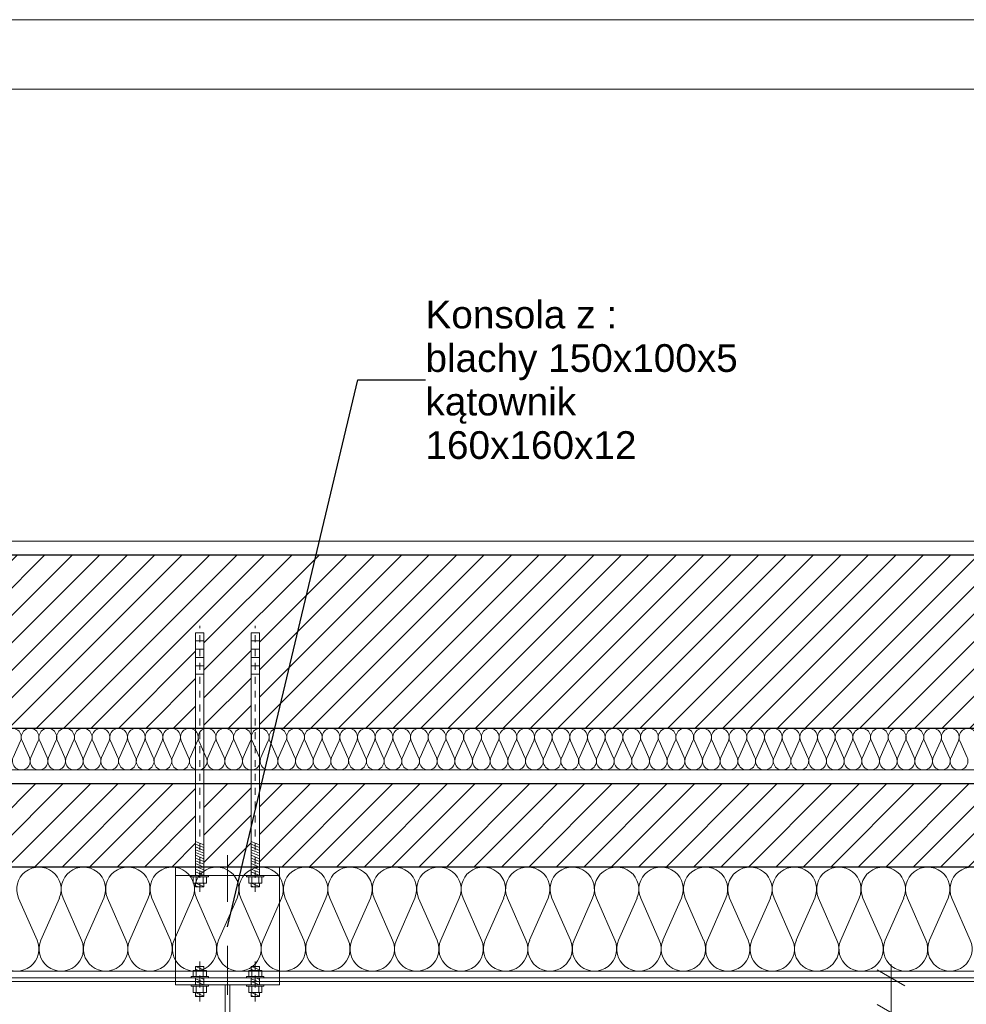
# Model space of a CAD drawing. Extents: x -72608 to -57388, y 19595 to 34464.
# Tile 10 of 12: x -66606 to -65240, y 33044 to 34464. Entities that reach past the tile are written whole.
import ezdxf

# ---------------------------------------------------------------- set-up
doc = ezdxf.new("R2010")
doc.units = 0
doc.header["$MEASUREMENT"] = 0
doc.linetypes.add('Dot & Dashed', pattern=[134.055552, 70.555553, -35.277777, 0, -28.222222])
doc.linetypes.add('Hidden Line', pattern=[20, 10, -10])
for name, color, linetype, lineweight, true_color in [('arch balustrady_Nr_Pióra__2', 7, 'Continuous', 13, 0x7f7f7f), ('arch izolacje_Nr_Pióra__9', 7, 'Continuous', 13, 0x3dad99), ('Arch styropian_Nr_Pióra__2', 7, 'Continuous', 13, 0x7f7f7f), ('INWENT.ŚCIANY_Nr_Pióra__2', 7, 'Continuous', 13, 0x7f7f7f)]:
    doc.layers.add(name, color=color, linetype=linetype, lineweight=lineweight, true_color=true_color)
for name, color, linetype, lineweight in [('arch balustrady_Nr_Pióra__21', 7, 'Continuous', 13), ('arch opisy_Nr_Pióra__21', 7, 'Continuous', 13), ('ARCH STAL_Nr_Pióra__6', 5, 'Continuous', 13), ('Arch styropian_Nr_Pióra__21', 7, 'Continuous', 13), ('ARCH TABELA_Nr_Pióra__21', 7, 'Continuous', 13), ('Arch wyposażenie_Nr_Pióra__6', 5, 'Continuous', 13), ('INWENT WYMIARY_Nr_Pióra__1', 7, 'Continuous', 25), ('INWENT WYMIARY_Nr_Pióra__21', 7, 'Continuous', 13), ('INWENT.ŚCIANY_Nr_Pióra__1', 7, 'Continuous', 25)]:
    doc.layers.add(name, color=color, linetype=linetype, lineweight=lineweight)
doc.layers.add('Arch styropian', color=7, linetype='Continuous')
doc.layers.add('INWENT WYMIARY', color=7, linetype='Continuous')
doc.styles.add('GENERATED_STYLE_1', font='arial.ttf')
doc.styles.add('GENERATED_STYLE_4', font='arial.ttf')
doc.dimstyles.new('GENERATED_STYLE__2', dxfattribs={"dimtxt": 40, "dimasz": 30.4, "dimexe": 0.18, "dimexo": 0, "dimgap": 0.09, "dimtad": 1, "dimdec": 0, "dimlfac": 0.1, "dimzin": 0, "dimdsep": 46, "dimtxsty": 'GENERATED_STYLE_1', "dimblk": 'ARROWHEAD_2', "dimblk1": 'ARROWHEAD_2', "dimblk2": 'ARROWHEAD_2', "dimcen": 0.09, "dimclrd": 7, "dimclre": 7, "dimclrt": 7, "dimadec": 0, "dimazin": 0, "dimtfac": 1, "dimtdec": 4, "dimtmove": 0, "dimatfit": 3, "dimfxl": 0, "dimtolj": 1, "dimtzin": 0, "dimarcsym": 0})
doc.dimstyles.new('GENERATED_STYLE__6', dxfattribs={"dimtxt": 0.18, "dimasz": 54.72, "dimexe": 0.18, "dimexo": 0.0625, "dimgap": 0.09, "dimtad": 0, "dimtih": 1, "dimtoh": 1, "dimdec": 4, "dimzin": 0, "dimdsep": 46, "dimcen": 0.09, "dimadec": 0, "dimazin": 0, "dimtfac": 1, "dimtdec": 4, "dimtmove": 0, "dimatfit": 3, "dimldrblk": 'ARROWHEAD_5', "dimfxl": 0, "dimtolj": 1, "dimtzin": 0, "dimarcsym": 0})
pattern_1 = [(45, (0, 0), (-19.79899, 19.79899), [])]

# ---------------------------------------------------------------- blocks, each defined once
blk = doc.blocks.new('InsulFib 11_7', base_point=(-69398.3, 33242.3))
at = {"layer": 'Arch styropian_Nr_Pióra__21', "linetype": 'Continuous'}
for p, q in [((-66607.3, 33197.6), (-66580.7, 33137)), ((-66575.3, 33137), (-66548.6, 33197.6)), ((-66543.2, 33197.6), (-66516.6, 33137)), ((-66511.2, 33137), (-66484.5, 33197.6)), ((-66479.1, 33197.6), (-66452.5, 33137)), ((-66447.1, 33137), (-66420.4, 33197.6)), ((-66415, 33197.6), (-66388.4, 33137)), ((-66383, 33137), (-66356.3, 33197.6)), ((-66350.9, 33197.6), (-66324.3, 33137)), ((-66318.9, 33137), (-66292.2, 33197.6)), ((-66286.8, 33197.6), (-66260.2, 33137)), ((-66254.8, 33137), (-66228.1, 33197.6)), ((-66222.7, 33197.6), (-66196.1, 33137)), ((-66190.7, 33137), (-66164, 33197.6)), ((-66158.6, 33197.6), (-66132, 33137)), ((-66126.6, 33137), (-66099.9, 33197.6)), ((-66094.5, 33197.6), (-66067.9, 33137)), ((-66062.5, 33137), (-66035.8, 33197.6)), ((-66030.4, 33197.6), (-66003.8, 33137)), ((-65998.4, 33137), (-65971.7, 33197.6)), ((-65966.3, 33197.6), (-65939.7, 33137)), ((-65934.3, 33137), (-65907.6, 33197.6)), ((-65902.2, 33197.6), (-65875.6, 33137)), ((-65870.2, 33137), (-65843.5, 33197.6)), ((-65838.1, 33197.6), (-65811.5, 33137)), ((-65806.1, 33137), (-65779.4, 33197.6)), ((-65774, 33197.6), (-65747.4, 33137)), ((-65742, 33137), (-65715.3, 33197.6)), ((-65709.9, 33197.6), (-65683.3, 33137)), ((-65677.9, 33137), (-65651.2, 33197.6)), ((-65645.8, 33197.6), (-65619.2, 33137)), ((-65613.8, 33137), (-65587.1, 33197.6)), ((-65581.7, 33197.6), (-65555.1, 33137)), ((-65549.7, 33137), (-65523, 33197.6)), ((-65517.6, 33197.6), (-65491, 33137)), ((-65485.6, 33137), (-65458.9, 33197.6)), ((-65453.6, 33197.6), (-65426.9, 33137)), ((-65421.5, 33137), (-65394.8, 33197.6)), ((-65389.5, 33197.6), (-65362.8, 33137)), ((-65357.4, 33137), (-65330.7, 33197.6)), ((-65325.4, 33197.6), (-65298.7, 33137)), ((-65293.3, 33137), (-65266.6, 33197.6)), ((-65261.3, 33197.6), (-65234.6, 33137))]:
    blk.add_line(p, q, dxfattribs=at)
for centre, start_param, end_param in [((-66578, 33210.4), 5.870392, 9.837571), ((-66513.9, 33210.4), 5.870392, 9.837571), ((-66449.8, 33210.4), 5.870392, 9.837571), ((-66385.7, 33210.4), 5.870392, 9.837571), ((-66321.6, 33210.4), 5.870392, 9.837571), ((-66257.5, 33210.4), 5.870392, 9.837571), ((-66193.4, 33210.4), 5.870392, 9.837571), ((-66129.3, 33210.4), 5.870392, 9.837571), ((-66065.2, 33210.4), 5.870392, 9.837571), ((-66001.1, 33210.4), 5.870392, 9.837571), ((-65937, 33210.4), 5.870392, 9.837571), ((-65872.9, 33210.4), 5.870392, 9.837571), ((-65808.8, 33210.4), 5.870392, 9.837571), ((-65744.7, 33210.4), 5.870392, 9.837571), ((-65680.6, 33210.4), 5.870392, 9.837571), ((-65616.5, 33210.4), 5.870392, 9.837571), ((-65552.4, 33210.4), 5.870392, 9.837571), ((-65488.3, 33210.4), 5.870392, 9.837571), ((-65424.2, 33210.4), 5.870392, 9.837571), ((-65360.1, 33210.4), 5.870392, 9.837571), ((-65296, 33210.4), 5.870392, 9.837571), ((-65231.9, 33210.4), 5.870392, 9.837571), ((-66610, 33124.2), 2.728799, 6.695979), ((-66545.9, 33124.2), 2.728799, 6.695979), ((-66481.8, 33124.2), 2.728799, 6.695979), ((-66417.7, 33124.2), 2.728799, 6.695979), ((-66353.6, 33124.2), 2.728799, 6.695979), ((-66289.5, 33124.2), 2.728799, 6.695979), ((-66225.4, 33124.2), 2.728799, 6.695979), ((-66161.3, 33124.2), 2.728799, 6.695979), ((-66097.2, 33124.2), 2.728799, 6.695979), ((-66033.1, 33124.2), 2.728799, 6.695979), ((-65969, 33124.2), 2.728799, 6.695979), ((-65904.9, 33124.2), 2.728799, 6.695979), ((-65840.8, 33124.2), 2.728799, 6.695979), ((-65776.7, 33124.2), 2.728799, 6.695979), ((-65712.6, 33124.2), 2.728799, 6.695979), ((-65648.5, 33124.2), 2.728799, 6.695979), ((-65584.4, 33124.2), 2.728799, 6.695979), ((-65520.3, 33124.2), 2.728799, 6.695979), ((-65456.2, 33124.2), 2.728799, 6.695979), ((-65392.1, 33124.2), 2.728799, 6.695979), ((-65328, 33124.2), 2.728799, 6.695979), ((-65263.9, 33124.2), 2.728799, 6.695979)]:
    blk.add_ellipse(centre, major_axis=(32, 0), ratio=0.995398, start_param=start_param, end_param=end_param, dxfattribs=at)
blk = doc.blocks.new('InsulFib 11_8', base_point=(-69398.3, 33442.3))
at = {"layer": 'Arch styropian_Nr_Pióra__2', "linetype": 'Continuous'}
for p, q in [((-66615.2, 33400.2), (-66604.6, 33424.4)), ((-66602.4, 33424.4), (-66591.8, 33400.2)), ((-66589.7, 33400.2), (-66579, 33424.4)), ((-66576.9, 33424.4), (-66566.3, 33400.2)), ((-66564.1, 33400.2), (-66553.5, 33424.4)), ((-66551.4, 33424.4), (-66540.8, 33400.2)), ((-66538.6, 33400.2), (-66528, 33424.4)), ((-66525.8, 33424.4), (-66515.2, 33400.2)), ((-66513.1, 33400.2), (-66502.5, 33424.4)), ((-66500.3, 33424.4), (-66489.7, 33400.2)), ((-66487.6, 33400.2), (-66476.9, 33424.4)), ((-66474.8, 33424.4), (-66464.2, 33400.2)), ((-66462, 33400.2), (-66451.4, 33424.4)), ((-66449.3, 33424.4), (-66438.7, 33400.2)), ((-66436.5, 33400.2), (-66425.9, 33424.4)), ((-66423.8, 33424.4), (-66413.1, 33400.2)), ((-66411, 33400.2), (-66400.4, 33424.4)), ((-66398.2, 33424.4), (-66387.6, 33400.2)), ((-66385.5, 33400.2), (-66374.8, 33424.4)), ((-66372.7, 33424.4), (-66362.1, 33400.2)), ((-66359.9, 33400.2), (-66349.3, 33424.4)), ((-66347.2, 33424.4), (-66336.6, 33400.2)), ((-66334.4, 33400.2), (-66323.8, 33424.4)), ((-66321.7, 33424.4), (-66311, 33400.2)), ((-66308.9, 33400.2), (-66298.3, 33424.4)), ((-66296.1, 33424.4), (-66285.5, 33400.2)), ((-66283.4, 33400.2), (-66272.8, 33424.4)), ((-66270.6, 33424.4), (-66260, 33400.2)), ((-66257.9, 33400.2), (-66247.2, 33424.4)), ((-66245.1, 33424.4), (-66234.5, 33400.2)), ((-66232.3, 33400.2), (-66221.7, 33424.4)), ((-66219.6, 33424.4), (-66208.9, 33400.2)), ((-66206.8, 33400.2), (-66196.2, 33424.4)), ((-66194, 33424.4), (-66183.4, 33400.2)), ((-66181.3, 33400.2), (-66170.7, 33424.4)), ((-66168.5, 33424.4), (-66157.9, 33400.2)), ((-66155.8, 33400.2), (-66145.1, 33424.4)), ((-66143, 33424.4), (-66132.4, 33400.2)), ((-66130.2, 33400.2), (-66119.6, 33424.4)), ((-66117.5, 33424.4), (-66106.9, 33400.2)), ((-66104.7, 33400.2), (-66094.1, 33424.4)), ((-66091.9, 33424.4), (-66081.3, 33400.2)), ((-66079.2, 33400.2), (-66068.6, 33424.4)), ((-66066.4, 33424.4), (-66055.8, 33400.2)), ((-66053.7, 33400.2), (-66043, 33424.4)), ((-66040.9, 33424.4), (-66030.3, 33400.2)), ((-66028.1, 33400.2), (-66017.5, 33424.4)), ((-66015.4, 33424.4), (-66004.8, 33400.2)), ((-66002.6, 33400.2), (-65992, 33424.4)), ((-65989.9, 33424.4), (-65979.2, 33400.2)), ((-65977.1, 33400.2), (-65966.5, 33424.4)), ((-65964.3, 33424.4), (-65953.7, 33400.2)), ((-65951.6, 33400.2), (-65941, 33424.4)), ((-65938.8, 33424.4), (-65928.2, 33400.2)), ((-65926, 33400.2), (-65915.4, 33424.4)), ((-65913.3, 33424.4), (-65902.7, 33400.2)), ((-65900.5, 33400.2), (-65889.9, 33424.4)), ((-65887.8, 33424.4), (-65877.1, 33400.2)), ((-65875, 33400.2), (-65864.4, 33424.4)), ((-65862.2, 33424.4), (-65851.6, 33400.2)), ((-65849.5, 33400.2), (-65838.9, 33424.4)), ((-65836.7, 33424.4), (-65826.1, 33400.2)), ((-65824, 33400.2), (-65813.3, 33424.4)), ((-65811.2, 33424.4), (-65800.6, 33400.2)), ((-65798.4, 33400.2), (-65787.8, 33424.4)), ((-65785.7, 33424.4), (-65775.1, 33400.2)), ((-65772.9, 33400.2), (-65762.3, 33424.4)), ((-65760.1, 33424.4), (-65749.5, 33400.2)), ((-65747.4, 33400.2), (-65736.8, 33424.4)), ((-65734.6, 33424.4), (-65724, 33400.2)), ((-65721.9, 33400.2), (-65711.2, 33424.4)), ((-65709.1, 33424.4), (-65698.5, 33400.2)), ((-65696.3, 33400.2), (-65685.7, 33424.4)), ((-65683.6, 33424.4), (-65673, 33400.2)), ((-65670.8, 33400.2), (-65660.2, 33424.4)), ((-65658.1, 33424.4), (-65647.4, 33400.2)), ((-65645.3, 33400.2), (-65634.7, 33424.4)), ((-65632.5, 33424.4), (-65621.9, 33400.2)), ((-65619.8, 33400.2), (-65609.1, 33424.4)), ((-65607, 33424.4), (-65596.4, 33400.2)), ((-65594.2, 33400.2), (-65583.6, 33424.4)), ((-65581.5, 33424.4), (-65570.9, 33400.2)), ((-65568.7, 33400.2), (-65558.1, 33424.4)), ((-65556, 33424.4), (-65545.3, 33400.2)), ((-65543.2, 33400.2), (-65532.6, 33424.4)), ((-65530.4, 33424.4), (-65519.8, 33400.2)), ((-65517.7, 33400.2), (-65507.1, 33424.4)), ((-65504.9, 33424.4), (-65494.3, 33400.2)), ((-65492.2, 33400.2), (-65481.5, 33424.4)), ((-65479.4, 33424.4), (-65468.8, 33400.2)), ((-65466.6, 33400.2), (-65456, 33424.4)), ((-65453.9, 33424.4), (-65443.2, 33400.2)), ((-65441.1, 33400.2), (-65430.5, 33424.4)), ((-65428.3, 33424.4), (-65417.7, 33400.2)), ((-65415.6, 33400.2), (-65405, 33424.4)), ((-65402.8, 33424.4), (-65392.2, 33400.2)), ((-65390.1, 33400.2), (-65379.4, 33424.4)), ((-65377.3, 33424.4), (-65366.7, 33400.2)), ((-65364.5, 33400.2), (-65353.9, 33424.4)), ((-65351.8, 33424.4), (-65341.2, 33400.2)), ((-65339, 33400.2), (-65328.4, 33424.4)), ((-65326.2, 33424.4), (-65315.6, 33400.2)), ((-65313.5, 33400.2), (-65302.9, 33424.4)), ((-65300.7, 33424.4), (-65290.1, 33400.2)), ((-65288, 33400.2), (-65277.3, 33424.4)), ((-65275.2, 33424.4), (-65264.6, 33400.2)), ((-65262.4, 33400.2), (-65251.8, 33424.4)), ((-65249.7, 33424.4), (-65239.1, 33400.2))]:
    blk.add_line(p, q, dxfattribs=at)
for centre, start_param, end_param in [((-66616.2, 33429.5), 5.870392, 9.837571), ((-66590.7, 33429.5), 5.870392, 9.837571), ((-66565.2, 33429.5), 5.870392, 9.837571), ((-66539.7, 33429.5), 5.870392, 9.837571), ((-66514.2, 33429.5), 5.870392, 9.837571), ((-66488.6, 33429.5), 5.870392, 9.837571), ((-66463.1, 33429.5), 5.870392, 9.837571), ((-66437.6, 33429.5), 5.870392, 9.837571), ((-66412.1, 33429.5), 5.870392, 9.837571), ((-66386.5, 33429.5), 5.870392, 9.837571), ((-66361, 33429.5), 5.870392, 9.837571), ((-66335.5, 33429.5), 5.870392, 9.837571), ((-66310, 33429.5), 5.870392, 9.837571), ((-66284.4, 33429.5), 5.870392, 9.837571), ((-66258.9, 33429.5), 5.870392, 9.837571), ((-66233.4, 33429.5), 5.870392, 9.837571), ((-66207.9, 33429.5), 5.870392, 9.837571), ((-66182.4, 33429.5), 5.870392, 9.837571), ((-66156.8, 33429.5), 5.870392, 9.837571), ((-66131.3, 33429.5), 5.870392, 9.837571), ((-66105.8, 33429.5), 5.870392, 9.837571), ((-66080.3, 33429.5), 5.870392, 9.837571), ((-66054.7, 33429.5), 5.870392, 9.837571), ((-66029.2, 33429.5), 5.870392, 9.837571), ((-66003.7, 33429.5), 5.870392, 9.837571), ((-65978.2, 33429.5), 5.870392, 9.837571), ((-65952.6, 33429.5), 5.870392, 9.837571), ((-65927.1, 33429.5), 5.870392, 9.837571), ((-65901.6, 33429.5), 5.870392, 9.837571), ((-65876.1, 33429.5), 5.870392, 9.837571), ((-65850.5, 33429.5), 5.870392, 9.837571), ((-65825, 33429.5), 5.870392, 9.837571), ((-65799.5, 33429.5), 5.870392, 9.837571), ((-65774, 33429.5), 5.870392, 9.837571), ((-65748.5, 33429.5), 5.870392, 9.837571), ((-65722.9, 33429.5), 5.870392, 9.837571), ((-65697.4, 33429.5), 5.870392, 9.837571), ((-65671.9, 33429.5), 5.870392, 9.837571), ((-65646.4, 33429.5), 5.870392, 9.837571), ((-65620.8, 33429.5), 5.870392, 9.837571), ((-65595.3, 33429.5), 5.870392, 9.837571), ((-65569.8, 33429.5), 5.870392, 9.837571), ((-65544.3, 33429.5), 5.870392, 9.837571), ((-65518.7, 33429.5), 5.870392, 9.837571), ((-65493.2, 33429.5), 5.870392, 9.837571), ((-65467.7, 33429.5), 5.870392, 9.837571), ((-65442.2, 33429.5), 5.870392, 9.837571), ((-65416.7, 33429.5), 5.870392, 9.837571), ((-65391.1, 33429.5), 5.870392, 9.837571), ((-65365.6, 33429.5), 5.870392, 9.837571), ((-65340.1, 33429.5), 5.870392, 9.837571), ((-65314.6, 33429.5), 5.870392, 9.837571), ((-65289, 33429.5), 5.870392, 9.837571), ((-65263.5, 33429.5), 5.870392, 9.837571), ((-65238, 33429.5), 5.870392, 9.837571), ((-66603.5, 33395.1), 2.728799, 6.695979), ((-66578, 33395.1), 2.728799, 6.695979), ((-66552.4, 33395.1), 2.728799, 6.695979), ((-66526.9, 33395.1), 2.728799, 6.695979), ((-66501.4, 33395.1), 2.728799, 6.695979), ((-66475.9, 33395.1), 2.728799, 6.695979), ((-66450.3, 33395.1), 2.728799, 6.695979), ((-66424.8, 33395.1), 2.728799, 6.695979), ((-66399.3, 33395.1), 2.728799, 6.695979), ((-66373.8, 33395.1), 2.728799, 6.695979), ((-66348.3, 33395.1), 2.728799, 6.695979), ((-66322.7, 33395.1), 2.728799, 6.695979), ((-66297.2, 33395.1), 2.728799, 6.695979), ((-66271.7, 33395.1), 2.728799, 6.695979), ((-66246.2, 33395.1), 2.728799, 6.695979), ((-66220.6, 33395.1), 2.728799, 6.695979), ((-66195.1, 33395.1), 2.728799, 6.695979), ((-66169.6, 33395.1), 2.728799, 6.695979), ((-66144.1, 33395.1), 2.728799, 6.695979), ((-66118.5, 33395.1), 2.728799, 6.695979), ((-66093, 33395.1), 2.728799, 6.695979), ((-66067.5, 33395.1), 2.728799, 6.695979), ((-66042, 33395.1), 2.728799, 6.695979), ((-66016.5, 33395.1), 2.728799, 6.695979), ((-65990.9, 33395.1), 2.728799, 6.695979), ((-65965.4, 33395.1), 2.728799, 6.695979), ((-65939.9, 33395.1), 2.728799, 6.695979), ((-65914.4, 33395.1), 2.728799, 6.695979), ((-65888.8, 33395.1), 2.728799, 6.695979), ((-65863.3, 33395.1), 2.728799, 6.695979), ((-65837.8, 33395.1), 2.728799, 6.695979), ((-65812.3, 33395.1), 2.728799, 6.695979), ((-65786.7, 33395.1), 2.728799, 6.695979), ((-65761.2, 33395.1), 2.728799, 6.695979), ((-65735.7, 33395.1), 2.728799, 6.695979), ((-65710.2, 33395.1), 2.728799, 6.695979), ((-65684.6, 33395.1), 2.728799, 6.695979), ((-65659.1, 33395.1), 2.728799, 6.695979), ((-65633.6, 33395.1), 2.728799, 6.695979), ((-65608.1, 33395.1), 2.728799, 6.695979), ((-65582.6, 33395.1), 2.728799, 6.695979), ((-65557, 33395.1), 2.728799, 6.695979), ((-65531.5, 33395.1), 2.728799, 6.695979), ((-65506, 33395.1), 2.728799, 6.695979), ((-65480.5, 33395.1), 2.728799, 6.695979), ((-65454.9, 33395.1), 2.728799, 6.695979), ((-65429.4, 33395.1), 2.728799, 6.695979), ((-65403.9, 33395.1), 2.728799, 6.695979), ((-65378.4, 33395.1), 2.728799, 6.695979), ((-65352.8, 33395.1), 2.728799, 6.695979), ((-65327.3, 33395.1), 2.728799, 6.695979), ((-65301.8, 33395.1), 2.728799, 6.695979), ((-65276.3, 33395.1), 2.728799, 6.695979), ((-65250.8, 33395.1), 2.728799, 6.695979)]:
    blk.add_ellipse(centre, major_axis=(12.8, 0), ratio=0.999923, start_param=start_param, end_param=end_param, dxfattribs=at)
blk = doc.blocks.new('*D34')
at = {"layer": 'INWENT WYMIARY_Nr_Pióra__21', "linetype": 'Continuous'}
for p, q in [((-65348.9, 33082.3), (-65348.9, 33101.9)), ((-65328.9, 33070.8), (-65368.9, 33093.9)), ((-65318.9, 33082.3), (-65378.9, 33082.3)), ((-65348.9, 33032.3), (-65348.9, 33082.3)), ((-65368.9, 33043.9), (-65328.9, 33020.8)), ((-65318.9, 33032.3), (-65378.9, 33032.3)), ((-65348.9, 33012.7), (-65348.9, 33032.3))]:
    blk.add_line(p, q, dxfattribs=at)
at = {"layer": 'INWENT WYMIARY_Nr_Pióra__1', "insert": (-65356.9, 32990.4), "char_height": 40, "attachment_point": 7, "rotation": 90, "style": 'GENERATED_STYLE_1'}
blk.add_mtext('{5}', dxfattribs=at)
blk = doc.blocks.new('ARROWHEAD_2')
at = {"color": 0, "linetype": 'Continuous', "lineweight": 0}
for p, q in [((-0.378, -0.655), (0.378, 0.655)), ((0, 0), (-1, 0))]:
    blk.add_line(p, q, dxfattribs=at)
blk = doc.blocks.new('ARROWHEAD_5')
at = {"color": 0, "linetype": 'Continuous', "lineweight": 0}
blk.add_line((0, 0), (-1, 0), dxfattribs=at)
blk.add_solid([(-1, 0.2679), (0, 0), (-1, -0.2679), (-1, 0.2679)], dxfattribs=at)

msp = doc.modelspace()

# ---------------------------------------------------------------- hatches: boundary and pattern name
at = {"layer": 'arch balustrady_Nr_Pióra__2', "linetype": 'Continuous'}
h = msp.add_hatch(dxfattribs=at)
h.set_pattern_fill('Fire_Proofing', color=256, style=0, pattern_type=2)
h.set_pattern_definition(pattern_1)
h.paths.add_polyline_path([(-69398.3, 33442.3), (-69108.7, 33442.3), (-69108.7, 33580.3), (-69102.7, 33580.3), (-69096.7, 33580.3), (-69096.7, 33442.3), (-69028.7, 33442.3), (-69028.7, 33580.3), (-69022.7, 33580.3), (-69016.7, 33580.3), (-69016.7, 33442.3), (-67885.4, 33442.3), (-67885.4, 33580.3), (-67879.4, 33580.3), (-67873.4, 33580.3), (-67873.4, 33442.3), (-67805.4, 33442.3), (-67805.4, 33580.3), (-67799.4, 33580.3), (-67793.4, 33580.3), (-67793.4, 33442.3), (-66352, 33442.3), (-66352, 33580.3), (-66346, 33580.3), (-66340, 33580.3), (-66340, 33442.3), (-66272, 33442.3), (-66272, 33580.3), (-66266, 33580.3), (-66260, 33580.3), (-66260, 33442.3), (-65128.7, 33442.3), (-65128.7, 33580.3), (-65122.7, 33580.3), (-65116.7, 33580.3), (-65116.7, 33442.3), (-65048.7, 33442.3), (-65048.7, 33580.3), (-65042.7, 33580.3), (-65036.7, 33580.3), (-65036.7, 33442.3), (-64020.1, 33442.3), (-64020.1, 33692.3), (-69398.3, 33692.3)], flags=0)
h = msp.add_hatch(dxfattribs=at)
h.set_pattern_fill('Fire_Proofing', color=256, style=0, pattern_type=2)
h.set_pattern_definition(pattern_1)
h.paths.add_polyline_path([(-67793.4, 33362.3), (-67793.4, 33242.3), (-67764.4, 33242.3), (-66352, 33242.3), (-66352, 33362.3)], flags=0)
h = msp.add_hatch(dxfattribs=at)
h.set_pattern_fill('Fire_Proofing', color=256, style=0, pattern_type=2)
h.set_pattern_definition(pattern_1)
h.paths.add_polyline_path([(-66306, 33242.3), (-66272, 33242.3), (-66272, 33362.3), (-66340, 33362.3), (-66340, 33242.3)], flags=0)
h = msp.add_hatch(dxfattribs=at)
h.set_pattern_fill('Fire_Proofing', color=256, style=0, pattern_type=2)
h.set_pattern_definition(pattern_1)
h.paths.add_polyline_path([(-66260, 33362.3), (-66260, 33242.3), (-66231, 33242.3), (-65128.7, 33242.3), (-65128.7, 33362.3)], flags=0)

# ---------------------------------------------------------------- linework, layer by layer
at = {"layer": 'arch balustrady_Nr_Pióra__21', "linetype": 'Hidden Line'}
for p, q in [((-66346, 33206.6), (-66346, 33590.3)), ((-66266, 33206.6), (-66266, 33590.3)), ((-66346, 33106), (-66346, 33072.3)), ((-66266, 33106), (-66266, 33072.3)), ((-66346, 33048.6), (-66346, 33082.3)), ((-66266, 33048.6), (-66266, 33082.3))]:
    msp.add_line(p, q, dxfattribs=at)
at = {"layer": 'arch balustrady_Nr_Pióra__21', "linetype": 'Continuous'}
for p, q in [((-66352, 33580.3), (-66340, 33580.3)), ((-66352, 33230.3), (-66352, 33580.3)), ((-66352, 33568.3), (-66340, 33568.3)), ((-66340, 33230.3), (-66340, 33580.3)), ((-66272, 33580.3), (-66260, 33580.3)), ((-66272, 33230.3), (-66272, 33580.3)), ((-66272, 33568.3), (-66260, 33568.3)), ((-66260, 33230.3), (-66260, 33580.3)), ((-66352, 33556.3), (-66340, 33556.3)), ((-66272, 33556.3), (-66260, 33556.3)), ((-66352, 33544.3), (-66340, 33544.3)), ((-66272, 33544.3), (-66260, 33544.3)), ((-66352, 33532.3), (-66340, 33532.3)), ((-66272, 33532.3), (-66260, 33532.3)), ((-66352, 33520.3), (-66340, 33520.3)), ((-66272, 33520.3), (-66260, 33520.3)), ((-66340, 33274.3), (-66352, 33279.3)), ((-66340, 33270.3), (-66352, 33275.3)), ((-66340, 33266.3), (-66352, 33271.3)), ((-66260, 33274.3), (-66272, 33279.3)), ((-66260, 33270.3), (-66272, 33275.3)), ((-66260, 33266.3), (-66272, 33271.3)), ((-66340, 33262.3), (-66352, 33267.3)), ((-66340, 33258.3), (-66352, 33263.3)), ((-66340, 33254.3), (-66352, 33259.3)), ((-66340, 33250.3), (-66352, 33255.3)), ((-66260, 33262.3), (-66272, 33267.3)), ((-66260, 33258.3), (-66272, 33263.3)), ((-66260, 33254.3), (-66272, 33259.3)), ((-66260, 33250.3), (-66272, 33255.3)), ((-66340, 33246.3), (-66352, 33251.3)), ((-66340, 33242.3), (-66352, 33247.3)), ((-66340, 33238.3), (-66352, 33243.3)), ((-66260, 33246.3), (-66272, 33251.3)), ((-66260, 33242.3), (-66272, 33247.3)), ((-66260, 33238.3), (-66272, 33243.3)), ((-66358.5, 33228.3), (-66358.5, 33230.3)), ((-66358.5, 33230.3), (-66333.5, 33230.3)), ((-66333.5, 33228.3), (-66358.5, 33228.3)), ((-66355.5, 33228.3), (-66355.5, 33219.3)), ((-66340, 33234.3), (-66352, 33239.3)), ((-66340, 33230.3), (-66352, 33235.3)), ((-66349.6, 33230.3), (-66352, 33231.3)), ((-66351, 33228.3), (-66351, 33219.3)), ((-66341, 33228.3), (-66341, 33219.3)), ((-66336.5, 33228.3), (-66336.5, 33219.3)), ((-66333.5, 33228.3), (-66333.5, 33230.3)), ((-66278.5, 33228.3), (-66278.5, 33230.3)), ((-66278.5, 33230.3), (-66253.5, 33230.3)), ((-66253.5, 33228.3), (-66278.5, 33228.3)), ((-66275.5, 33228.3), (-66275.5, 33219.3)), ((-66260, 33234.3), (-66272, 33239.3)), ((-66260, 33230.3), (-66272, 33235.3)), ((-66269.6, 33230.3), (-66272, 33231.3)), ((-66271, 33228.3), (-66271, 33219.3)), ((-66261, 33228.3), (-66261, 33219.3)), ((-66256.5, 33228.3), (-66256.5, 33219.3)), ((-66253.5, 33228.3), (-66253.5, 33230.3)), ((-66336.5, 33219.3), (-66355.5, 33219.3)), ((-66352, 33213.6), (-66352, 33219.3)), ((-66340, 33214.3), (-66352, 33219.3)), ((-66347.9, 33213.6), (-66352, 33215.3)), ((-66352, 33213.6), (-66340, 33213.6)), ((-66346, 33213.6), (-66346, 33219.3)), ((-66340, 33218.3), (-66342.4, 33219.3)), ((-66340, 33213.6), (-66340, 33219.3)), ((-66256.5, 33219.3), (-66275.5, 33219.3)), ((-66272, 33213.6), (-66272, 33219.3)), ((-66260, 33214.3), (-66272, 33219.3)), ((-66267.9, 33213.6), (-66272, 33215.3)), ((-66272, 33213.6), (-66260, 33213.6)), ((-66266, 33213.6), (-66266, 33219.3)), ((-66260, 33218.3), (-66262.4, 33219.3)), ((-66260, 33213.6), (-66260, 33219.3)), ((-66352, 33099), (-66352, 33093.3)), ((-66352, 33099), (-66340, 33099)), ((-66340, 33094), (-66352, 33099)), ((-66346, 33099), (-66346, 33093.3)), ((-66340, 33098), (-66342.4, 33099)), ((-66340, 33099), (-66340, 33093.3)), ((-66272, 33099), (-66272, 33093.3)), ((-66272, 33099), (-66260, 33099)), ((-66260, 33094), (-66272, 33099)), ((-66266, 33099), (-66266, 33093.3)), ((-66260, 33098), (-66262.4, 33099)), ((-66260, 33099), (-66260, 33093.3)), ((-66355.5, 33084.3), (-66355.5, 33093.3)), ((-66336.5, 33093.3), (-66355.5, 33093.3)), ((-66347.9, 33093.3), (-66352, 33095)), ((-66351, 33084.3), (-66351, 33093.3)), ((-66341, 33084.3), (-66341, 33093.3)), ((-66336.5, 33084.3), (-66336.5, 33093.3)), ((-66275.5, 33084.3), (-66275.5, 33093.3)), ((-66256.5, 33093.3), (-66275.5, 33093.3)), ((-66267.9, 33093.3), (-66272, 33095)), ((-66271, 33084.3), (-66271, 33093.3)), ((-66261, 33084.3), (-66261, 33093.3)), ((-66256.5, 33084.3), (-66256.5, 33093.3)), ((-66333.5, 33084.3), (-66358.5, 33084.3)), ((-66358.5, 33084.3), (-66358.5, 33082.3)), ((-66358.5, 33082.3), (-66333.5, 33082.3)), ((-66358.5, 33070.3), (-66358.5, 33072.3)), ((-66358.5, 33072.3), (-66333.5, 33072.3)), ((-66333.5, 33070.3), (-66358.5, 33070.3)), ((-66355.5, 33070.3), (-66355.5, 33061.3)), ((-66352, 33072.3), (-66352, 33082.3)), ((-66352, 33082.3), (-66352, 33072.3)), ((-66340, 33076.3), (-66352, 33081.3)), ((-66340, 33072.3), (-66352, 33077.3)), ((-66349.6, 33072.3), (-66352, 33073.3)), ((-66351, 33070.3), (-66351, 33061.3)), ((-66340, 33080.3), (-66344.8, 33082.3)), ((-66341, 33070.3), (-66341, 33061.3)), ((-66340, 33072.3), (-66340, 33082.3)), ((-66340, 33082.3), (-66340, 33072.3)), ((-66336.5, 33070.3), (-66336.5, 33061.3)), ((-66333.5, 33084.3), (-66333.5, 33082.3)), ((-66333.5, 33070.3), (-66333.5, 33072.3)), ((-66253.5, 33084.3), (-66278.5, 33084.3)), ((-66278.5, 33084.3), (-66278.5, 33082.3)), ((-66278.5, 33082.3), (-66253.5, 33082.3)), ((-66278.5, 33070.3), (-66278.5, 33072.3)), ((-66278.5, 33072.3), (-66253.5, 33072.3)), ((-66253.5, 33070.3), (-66278.5, 33070.3)), ((-66275.5, 33070.3), (-66275.5, 33061.3)), ((-66272, 33072.3), (-66272, 33082.3)), ((-66272, 33082.3), (-66272, 33072.3)), ((-66260, 33076.3), (-66272, 33081.3)), ((-66260, 33072.3), (-66272, 33077.3)), ((-66269.6, 33072.3), (-66272, 33073.3)), ((-66271, 33070.3), (-66271, 33061.3)), ((-66260, 33080.3), (-66264.8, 33082.3)), ((-66261, 33070.3), (-66261, 33061.3)), ((-66260, 33072.3), (-66260, 33082.3)), ((-66260, 33082.3), (-66260, 33072.3)), ((-66256.5, 33070.3), (-66256.5, 33061.3)), ((-66253.5, 33084.3), (-66253.5, 33082.3)), ((-66253.5, 33070.3), (-66253.5, 33072.3)), ((-66336.5, 33061.3), (-66355.5, 33061.3)), ((-66352, 33055.6), (-66352, 33061.3)), ((-66340, 33056.3), (-66352, 33061.3)), ((-66347.9, 33055.6), (-66352, 33057.3)), ((-66346, 33055.6), (-66346, 33061.3)), ((-66340, 33060.3), (-66342.4, 33061.3)), ((-66340, 33055.6), (-66340, 33061.3)), ((-66256.5, 33061.3), (-66275.5, 33061.3)), ((-66272, 33055.6), (-66272, 33061.3)), ((-66260, 33056.3), (-66272, 33061.3)), ((-66267.9, 33055.6), (-66272, 33057.3)), ((-66266, 33055.6), (-66266, 33061.3)), ((-66260, 33060.3), (-66262.4, 33061.3)), ((-66260, 33055.6), (-66260, 33061.3)), ((-66352, 33055.6), (-66340, 33055.6)), ((-66272, 33055.6), (-66260, 33055.6))]:
    msp.add_line(p, q, dxfattribs=at)
at = {"layer": 'arch izolacje_Nr_Pióra__9', "linetype": 'Continuous'}
msp.add_line((-63757.6, 33092.3), (-69398.3, 33092.3), dxfattribs=at)
at = {"layer": 'ARCH STAL_Nr_Pióra__6', "linetype": 'Continuous'}
for p, q in [((-69162.7, 33082.3), (-64982.7, 33082.3)), ((-69157.7, 33077.3), (-64987.7, 33077.3))]:
    msp.add_line(p, q, dxfattribs=at)
at = {"layer": 'ARCH TABELA_Nr_Pióra__21', "linetype": 'Continuous'}
for p, q in [((-72045.6, 34464.3), (-63657.6, 34464.3)), ((-71445.6, 34364.3), (-63757.6, 34364.3))]:
    msp.add_line(p, q, dxfattribs=at)
at = {"layer": 'Arch wyposażenie_Nr_Pióra__6', "linetype": 'Dot & Dashed'}
msp.add_line((-66306, 31582.3), (-66306, 33259.5), dxfattribs=at)
at = {"layer": 'Arch wyposażenie_Nr_Pióra__6', "linetype": 'Continuous'}
for p, q in [((-66381, 33242.3), (-66381, 33230.3)), ((-66231, 33242.3), (-66381, 33242.3)), ((-66231, 33230.3), (-66231, 33242.3)), ((-66381, 33230.3), (-66231, 33230.3)), ((-66381, 33082.3), (-66381, 33230.3)), ((-66231, 33230.3), (-66231, 33082.3)), ((-66381, 33082.3), (-66231, 33082.3)), ((-66381, 33077.3), (-66381, 33082.3)), ((-66231, 33077.3), (-66381, 33077.3)), ((-66381, 33077.3), (-66381, 33072.3)), ((-66231, 33077.3), (-66381, 33077.3)), ((-66381, 33072.3), (-66231, 33072.3)), ((-66309.5, 33072.3), (-66302.5, 33072.3)), ((-66309.5, 32952.3), (-66309.5, 33072.3)), ((-66302.5, 33072.3), (-66302.5, 32952.3)), ((-66231, 33082.3), (-66231, 33077.3)), ((-66231, 33072.3), (-66231, 33077.3))]:
    msp.add_line(p, q, dxfattribs=at)
at = {"layer": 'INWENT.ŚCIANY_Nr_Pióra__1', "linetype": 'Continuous'}
for p, q in [((-63757.6, 33692.3), (-69398.3, 33692.3)), ((-63757.6, 33442.3), (-69398.3, 33442.3)), ((-63757.6, 33362.3), (-69398.3, 33362.3)), ((-63757.6, 33242.3), (-69398.3, 33242.3))]:
    msp.add_line(p, q, dxfattribs=at)
at = {"layer": 'INWENT.ŚCIANY_Nr_Pióra__2', "linetype": 'Continuous'}
for p, q in [((-63757.6, 33712.3), (-69398.3, 33712.3)), ((-63757.6, 33382.3), (-69398.3, 33382.3))]:
    msp.add_line(p, q, dxfattribs=at)

# ---------------------------------------------------------------- block references
at = {"layer": 'Arch styropian', "color": 104, "linetype": 'Continuous', "lineweight": 13, "true_color": 0x029e21}
for name, p in [('InsulFib 11_8', (-69398.3, 33442.3)), ('InsulFib 11_7', (-69398.3, 33242.3))]:
    msp.add_blockref(name, p, dxfattribs=at)

# ---------------------------------------------------------------- texts
at = {"layer": 'arch opisy_Nr_Pióra__21', "linetype": 'Continuous', "insert": (-66020.5, 33944.7), "char_height": 40, "width": 485.892, "attachment_point": 4, "line_spacing_factor": 0.941249, "style": 'GENERATED_STYLE_4'}
msp.add_mtext('{Konsola z :\\Pblachy 150x100x5\\Pkątownik 160x160x12}', dxfattribs=at)

# ---------------------------------------------------------------- dimensions: what is measured, and where the dimension line sits
at = {"layer": 'INWENT WYMIARY', "linetype": 'Continuous'}
dim = msp.add_linear_dim(base=(-65348.9, 33032.3), p1=(-65332.3, 33032.3), p2=(-65325.6, 33082.3), angle=90, dimstyle='GENERATED_STYLE__2', dxfattribs=at)
dim.commit()
dim.dimension.update_dxf_attribs({"geometry": '*D34', "text_midpoint": (-65376.9, 33005.6)})

# ---------------------------------------------------------------- leaders
at = {"layer": 'arch opisy_Nr_Pióra__21', "linetype": 'Continuous', "annotation_type": 0, "has_hookline": 1, "hookline_direction": 0, "text_width": 444.1}
msp.add_leader([(-66306, 33156.3), (-66117.9, 33944.7), (-66020.6, 33944.7)], dimstyle='GENERATED_STYLE__6', dxfattribs=at)

doc.saveas('drawing.dxf')
